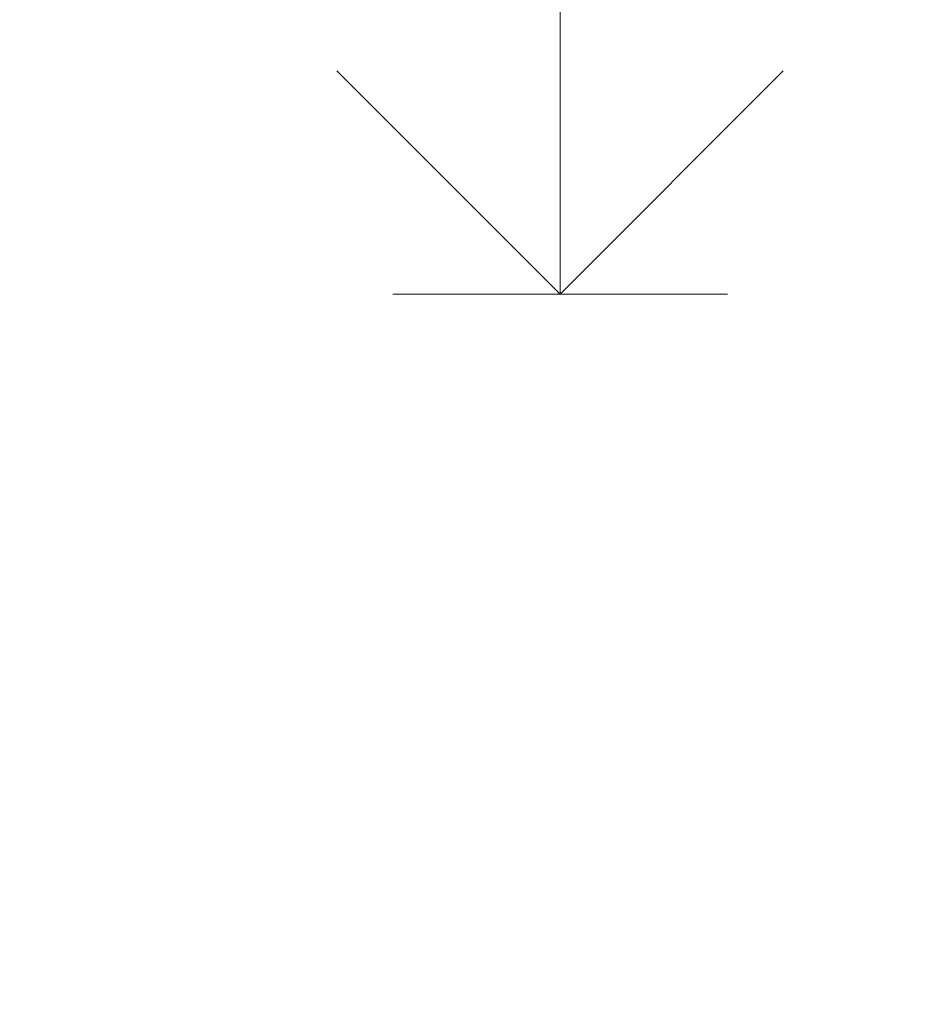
# Model space of a CAD drawing. Header units: millimetres. Extents: x -467606 to 1964440, y -17510 to 201584.
# Tile 23 of 43: x -453824 to -451800, y 6868 to 9075. Entities that reach past the tile are written whole.
import ezdxf

# ---------------------------------------------------------------- set-up
doc = ezdxf.new("R2010")
doc.units = ezdxf.units.MM
doc.header["$MEASUREMENT"] = 0
doc.layers.add('АР-Чертеж-Размеры.АР', color=7, linetype='Continuous')
doc.layers.add('АР-Чертеж-Размеры.АР_Ном._пера__1', color=7, linetype='Continuous', lineweight=0)
doc.styles.add('РЎР“Р•РќР•Р\xa0Р\x98Р\xa0_РЎРўР\x98Р›Р¬_2', font='arial.ttf')
doc.dimstyles.new('СГЕНЕРИР_СТИЛЬ__7', dxfattribs={"dimtxt": 400, "dimasz": 237.5, "dimexe": 0.18, "dimexo": 2000, "dimgap": 0, "dimtad": 1, "dimlfac": 0.001, "dimzin": 0, "dimdsep": 46, "dimtxsty": 'РЎР“Р•РќР•Р\xa0Р\x98Р\xa0_РЎРўР\x98Р›Р¬_2', "dimblk": 'ARROWHEAD_6', "dimblk1": 'ARROWHEAD_6', "dimblk2": 'ARROWHEAD_6', "dimcen": 0.09, "dimclrd": 7, "dimclre": 7, "dimclrt": 7, "dimadec": 0, "dimazin": 0, "dimtfac": 1, "dimtdec": 4, "dimtmove": 0, "dimatfit": 3, "dimfxl": 1, "dimtolj": 1, "dimtzin": 0, "dimarcsym": 0})

# ---------------------------------------------------------------- blocks, each defined once
blk = doc.blocks.new('Линейный Размер_7_3', base_point=(-452613.6, 8460))
at = {"layer": 'АР-Чертеж-Размеры.АР_Ном._пера__1', "color": 7, "linetype": 'Continuous', "lineweight": 0}
for p, q in [((-452613.6, 8460), (-452613.6, 9710)), ((-452613.6, 8460), (-453113.6, 8960)), ((-452113.6, 8960), (-452613.6, 8460)), ((-452613.6, 8460), (-452988.6, 8460)), ((-452613.6, 8460), (-452238.6, 8460))]:
    blk.add_line(p, q, dxfattribs=at)
blk = doc.blocks.new('*D301')
at = {"layer": 'АР-Чертеж-Размеры.АР_Ном._пера__1', "color": 7, "linetype": 'Continuous', "lineweight": 0, "transparency": 16777216}
for p, q in [((-465214, 60060), (-465214, 60247.5)), ((-465089, 59935), (-465339, 60185)), ((-449955.3, 60060), (-465448.4, 60060)), ((-465214, 349.8), (-465214, 60060)), ((-465339, 474.8), (-465089, 224.8)), ((-464979.6, 349.8), (-465448.4, 349.8)), ((-465214, 162.3), (-465214, 349.8))]:
    blk.add_line(p, q, dxfattribs=at)
at = {"layer": 'АР-Чертеж-Размеры.АР_Ном._пера__1', "color": 7, "lineweight": 0, "transparency": 16777216, "insert": (-465294, 29518.5), "char_height": 400, "attachment_point": 7, "rotation": 90, "style": 'РЎР“Р•РќР•Р\xa0Р\x98Р\xa0_РЎРўР\x98Р›Р¬_2'}
blk.add_mtext('\\A1;{\\pql;\\fArial|b0|i0|c204|p0;\\W1.000000;59,71}', dxfattribs=at)
blk = doc.blocks.new('ARROWHEAD_6')
at = {"color": 0, "linetype": 'Continuous', "lineweight": 0}
for p, q in [((-0.5, -0.5), (0.5, 0.5)), ((0, 0), (-1, 0))]:
    blk.add_line(p, q, dxfattribs=at)

msp = doc.modelspace()

# ---------------------------------------------------------------- block references
at = {"layer": 'АР-Чертеж-Размеры.АР', "color": 7, "linetype": 'Continuous', "lineweight": 0}
msp.add_blockref('Линейный Размер_7_3', (-452613.564, 8460), dxfattribs=at)

# ---------------------------------------------------------------- dimensions: what is measured, and where the dimension line sits
dim = msp.add_linear_dim(base=(-465213.993, 60060), p1=(-465598.755, 349.782), p2=(-449755.323, 60060), angle=90, dimstyle='СГЕНЕРИР_СТИЛЬ__7', dxfattribs=at)
dim.commit()
dim.dimension.update_dxf_attribs({"geometry": '*D301', "text_midpoint": (-465493.993, 30188.545), "dimtype": 160, "text_rotation": 90})

doc.saveas('drawing.dxf')
